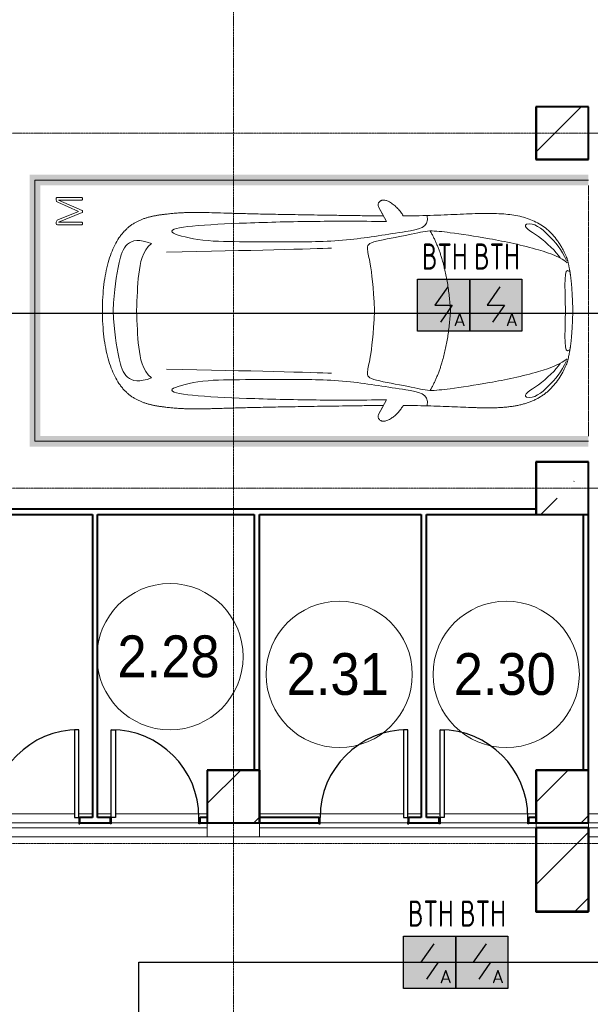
# Model space of a CAD drawing. Header units: millimetres. Extents: x -135639 to 224623, y -383017 to -59102.
# Tile 99 of 256: x 61348 to 66813, y -347854 to -338431. Entities that reach past the tile are written whole.
import ezdxf
from ezdxf.enums import TextEntityAlignment as Align

# ---------------------------------------------------------------- set-up
doc = ezdxf.new("R2010")
doc.units = ezdxf.units.MM
for name, pattern in [('CONTINOUS', [0]), ('Линия сетки', [25, 20, -2.5, 0, -2.5]), ('Невидимые', [5, 3, -2]), ('Штрих_3_3_', [6, 3, -3])]:
    doc.linetypes.add(name, pattern=pattern)
for name, color, linetype, lineweight in [('A-000-M_MASS', 7, 'Continuous', 18), ('A-010-A_ROOM', 7, 'Continuous', 20), ('A-200-M_WALL_INT', 7, 'Continuous', 18), ('A-325-M_DOOR', 7, 'Continuous', 18), ('A-325-M_DOOR__FRAME', 7, 'Continuous', 30), ('A-325-M_DOOR_PANEL', 7, 'Continuous', 30), ('C-953-M_PARKING', 7, 'Continuous', 18), ('C-953-MH_PARKING', 7, 'Невидимые', 18), ('S-280-M_COLUMN', 7, 'Continuous', 18), ('Z-030-M_GRID', 7, 'Continuous', 9), ('ПС', 7, 'Continuous', 40), ('СС-011-ПОЖ-СИГНАЛИЗАЦИЯ', 1, 'Continuous', 30)]:
    doc.layers.add(name, color=color, linetype=linetype, lineweight=lineweight)
doc.styles.add('1111', font='isocpeur.ttf')
doc.styles.add('Arial_2', font='arial.ttf', dxfattribs={"width": 0.9, "height": 400})

# ---------------------------------------------------------------- blocks, each defined once
blk = doc.blocks.new('101_Дверь_Однопольная - _ПЧ_800х2000_ПХА_Л-4230459-B2_-11_400_')
at = {"layer": 'A-325-M_DOOR', "color": 253, "lineweight": 30, "true_color": 0xaaaaaa}
for p, q in [((-430, 25), (-431, 25)), ((-431, 25), (-431, -35)), ((-430, -35), (-430, 25)), ((431, 25), (430, 25)), ((430, 25), (430, -35)), ((431, -35), (431, 25)), ((-431, -35), (-430, -35)), ((430, -35), (431, -35))]:
    blk.add_line(p, q, dxfattribs=at)
at = {"layer": 'A-325-M_DOOR__FRAME', "color": 253, "true_color": 0xaaaaaa}
for p, q in [((-420, 25), (-430, 25)), ((-430, 25), (-430, -35)), ((-420, -15), (-420, 25)), ((430, 25), (420, 25)), ((420, 25), (420, -15)), ((430, -35), (430, 25)), ((-430, -35), (-419, -35)), ((-419, -15), (-420, -15)), ((-419, -35), (-419, -15)), ((420, -15), (419, -15)), ((419, -15), (419, -35)), ((419, -35), (430, -35))]:
    blk.add_line(p, q, dxfattribs=at)
at = {"layer": 'A-325-M_DOOR_PANEL', "color": 253, "true_color": 0xaaaaaa}
for p, q in [((420, 865), (380, 865)), ((380, 865), (380, 25)), ((420, 25), (420, 865)), ((380, 25), (420, 25))]:
    blk.add_line(p, q, dxfattribs=at)
blk.add_arc((420, 25), 840, 90, 180, dxfattribs=at)
blk = doc.blocks.new('101_Дверь_Однопольная - _ПЧ_800х2000_ПХА_Пр-4228279-B2_-11_400_')
at = {"layer": 'A-325-M_DOOR', "color": 253, "lineweight": 30, "true_color": 0xaaaaaa}
for p, q in [((-431, 25), (-430, 25)), ((-431, -35), (-431, 25)), ((-430, 25), (-430, -35)), ((430, -35), (430, 25)), ((430, 25), (431, 25)), ((431, 25), (431, -35)), ((-430, -35), (-431, -35)), ((431, -35), (430, -35))]:
    blk.add_line(p, q, dxfattribs=at)
at = {"layer": 'A-325-M_DOOR__FRAME', "color": 253, "true_color": 0xaaaaaa}
for p, q in [((-430, 25), (-420, 25)), ((-430, -35), (-430, 25)), ((-420, 25), (-420, -15)), ((420, 25), (430, 25)), ((420, -15), (420, 25)), ((430, 25), (430, -35)), ((-419, -35), (-430, -35)), ((-420, -15), (-419, -15)), ((-419, -15), (-419, -35)), ((419, -15), (420, -15)), ((419, -35), (419, -15)), ((430, -35), (419, -35))]:
    blk.add_line(p, q, dxfattribs=at)
at = {"layer": 'A-325-M_DOOR_PANEL', "color": 253, "true_color": 0xaaaaaa}
for p, q in [((-420, 865), (-380, 865)), ((-420, 25), (-420, 865)), ((-380, 865), (-380, 25)), ((-380, 25), (-420, 25))]:
    blk.add_line(p, q, dxfattribs=at)
blk.add_arc((-420, 25), 840, 0, 90, dxfattribs=at)
blk = doc.blocks.new('A_PAR_Parking - M-V25-B2_-11_400_')
at = {"layer": 'C-953-M_PARKING', "true_color": 0xf7f9fb}
blk.add_hatch(color=7, dxfattribs=at).paths.add_polyline_path([(-1300, -2200.9), (-1300, -2650), (-1200, -2650), (-1200, 2600), (1200, 2600), (1200, -2650), (1300, -2650), (1300, 2700), (-1300, 2700), (-1300, -1507.6)])
at = {"layer": 'A-000-M_MASS', "color": 253, "true_color": 0xaaaaaa}
for p, q in [((-853.2, -716.7), (-993.1, -639.1)), ((-906.1, -687.4), (-993.1, -639.1)), ((853.2, -716.7), (993.1, -639.1)), ((993.1, -639.1), (906.1, -687.4))]:
    blk.add_line(p, q, dxfattribs=at)
for centre, start, end in [((-1010.2, -677.7), 66.06953, 136.58163), ((1010.2, -677.7), 43.41837, 113.93047)]:
    blk.add_arc(centre, 42.2, start, end, dxfattribs=at)
for points, knots in [([(0, 2003.8), (-45, 2003.7), (-131.8, 2001.4), (-251.9, 1990.7), (-361.8, 1973.6), (-494.8, 1942.4), (-606.8, 1899.6), (-686.2, 1853.3), (-726.1, 1824.5), (-753.4, 1801.8), (-773.8, 1781.9), (-788.8, 1765.5), (-799.4, 1753.1), (-809.5, 1740.4), (-818.9, 1727.5), (-827.7, 1714.4), (-836.1, 1701.2), (-843.9, 1687.9), (-851.2, 1674.4), (-857.9, 1660.8), (-864.3, 1647.2), (-870.2, 1633.6), (-875.7, 1619.8), (-880.7, 1606), (-885.4, 1592.2), (-889.8, 1578.4), (-893.7, 1564.6), (-897.4, 1550.8), (-900.7, 1537.2), (-903.9, 1523.6), (-906.6, 1510.1), (-909.2, 1496.6), (-911.6, 1483.4), (-913.8, 1470.2), (-915.7, 1457.2), (-917.5, 1444.4), (-919.2, 1431.8), (-920.9, 1419.4), (-922.8, 1403.2), (-925.1, 1383.5), (-927.6, 1360.8), (-929.8, 1338.8), (-931.7, 1317.6), (-934, 1290), (-936.3, 1256.7), (-938.2, 1217.6), (-939.4, 1178.6), (-940, 1138.8), (-940, 1097.3), (-939.6, 1053.4), (-938.7, 1006.6), (-937.5, 956.3), (-936, 902.1), (-934.3, 843.5), (-932.5, 780), (-929.8, 688.2), (-926.5, 558.6), (-922.7, 375.9), (-918.9, 163.4), (-914.9, -81.7), (-911.4, -315.4), (-908.5, -521.3), (-906.9, -630.9), (-906.1, -687.4)], [0, 0, 0, 0, 0.02381, 0.047619, 0.071429, 0.095238, 0.142857, 0.166667, 0.178571, 0.190476, 0.202381, 0.208333, 0.214286, 0.220238, 0.22619, 0.232143, 0.238095, 0.244048, 0.25, 0.255952, 0.261905, 0.267857, 0.27381, 0.279762, 0.285714, 0.291667, 0.297619, 0.303571, 0.309524, 0.315476, 0.321429, 0.327381, 0.333333, 0.339286, 0.345238, 0.35119, 0.357143, 0.363095, 0.369048, 0.380952, 0.392857, 0.404762, 0.416667, 0.428571, 0.452381, 0.47619, 0.5, 0.52381, 0.547619, 0.571429, 0.595238, 0.619048, 0.642857, 0.666667, 0.690476, 0.714286, 0.761905, 0.809524, 0.857143, 0.904762, 0.952381, 0.97619, 1, 1, 1, 1]), ([(906.1, -687.4), (906.9, -630.9), (908.5, -521.3), (910.7, -366.9), (912.8, -221.9), (915.6, -40.8), (918.9, 163.4), (922.7, 375.9), (926.5, 558.6), (929.8, 688.2), (932.5, 780), (935, 864.7), (937.7, 958.2), (939.4, 1038.8), (940, 1097.3), (940, 1138.8), (939.4, 1178.6), (938.2, 1217.6), (936.6, 1250.1), (934.9, 1276.7), (932.9, 1303.6), (930.5, 1331.5), (927.6, 1360.8), (925.1, 1383.5), (922.8, 1403.2), (920.9, 1419.4), (919.2, 1431.8), (917.5, 1444.4), (915.7, 1457.2), (913.8, 1470.2), (911.6, 1483.4), (909.2, 1496.6), (906.6, 1510.1), (903.9, 1523.6), (900.7, 1537.2), (897.4, 1550.8), (893.7, 1564.6), (889.8, 1578.4), (885.4, 1592.2), (880.7, 1606), (875.7, 1619.8), (870.2, 1633.6), (864.3, 1647.2), (857.9, 1660.8), (851.2, 1674.4), (843.9, 1687.9), (836.1, 1701.2), (827.7, 1714.4), (818.9, 1727.5), (809.5, 1740.4), (799.4, 1753.1), (788.8, 1765.5), (773.8, 1781.9), (753.4, 1801.8), (726.1, 1824.5), (686.2, 1853.3), (629.5, 1886.4), (550.8, 1921), (461.5, 1950.2), (361.8, 1973.6), (251.9, 1990.7), (131.8, 2001.4), (45, 2003.7), (0, 2003.8)], [0, 0, 0, 0, 0.02381, 0.047619, 0.071429, 0.095238, 0.142857, 0.190476, 0.238095, 0.285714, 0.309524, 0.333333, 0.380952, 0.428571, 0.452381, 0.47619, 0.5, 0.52381, 0.547619, 0.559524, 0.571429, 0.595238, 0.607143, 0.619048, 0.630952, 0.636905, 0.642857, 0.64881, 0.654762, 0.660714, 0.666667, 0.672619, 0.678571, 0.684524, 0.690476, 0.696429, 0.702381, 0.708333, 0.714286, 0.720238, 0.72619, 0.732143, 0.738095, 0.744048, 0.75, 0.755952, 0.761905, 0.767857, 0.77381, 0.779762, 0.785714, 0.791667, 0.797619, 0.809524, 0.821429, 0.833333, 0.857143, 0.880952, 0.904762, 0.928571, 0.952381, 0.97619, 1, 1, 1, 1]), ([(-643, 1534.6), (-731.6, 1765.4), (-468.2, 1854.8), (-203.3, 1891), (-1.9, 1901.6)], [0, 0, 0, 0, 0.867049, 1.684227, 1.684227, 1.684227, 1.684227]), ([(643, 1534.6), (731.6, 1765.4), (468.2, 1854.8), (203.3, 1891), (1.9, 1901.6)], [0, 0, 0, 0, 0.867049, 1.684227, 1.684227, 1.684227, 1.684227]), ([(-643, 1534.6), (-569.6, 1622.1), (-348.5, 1664.3), (-124, 1672.4), (-1.9, 1676.2)], [0, 0, 0, 0, 0.616728, 1.242165, 1.242165, 1.242165, 1.242165]), ([(643, 1534.6), (569.6, 1622.1), (348.5, 1664.3), (124, 1672.4), (1.9, 1676.2)], [0, 0, 0, 0, 0.616728, 1.242165, 1.242165, 1.242165, 1.242165]), ([(-908.3, -1105.9), (-792, -1130), (-753.2, -859.4), (-662.6, -332.1), (-655.4, 196.5), (-660.5, 684.2), (-662.6, 1068.4), (-763.9, 1442.7), (-816.5, 1156.9), (-841.5, 605.2), (-856.7, 17.5), (-856.5, -453.9), (-853.2, -716.7)], [0, 0, 0, 0, 1.013953, 2.476159, 4.172855, 5.704608, 7.082231, 8.244161, 9.589947, 11.154659, 12.917121, 14.362976, 14.362976, 14.362976, 14.362976]), ([(908.3, -1105.9), (792, -1130), (753.2, -859.4), (662.6, -332.1), (655.4, 196.5), (660.5, 684.2), (662.6, 1068.4), (763.9, 1442.7), (816.5, 1156.9), (841.5, 605.2), (856.7, 17.5), (856.5, -453.9), (853.2, -716.7)], [0, 0, 0, 0, 1.013953, 2.476159, 4.172855, 5.704608, 7.082231, 8.244161, 9.589947, 11.154659, 12.917121, 14.362976, 14.362976, 14.362976, 14.362976]), ([(-459.4, -2446), (-507.5, -2397.9), (-600.9, -2146.6), (-695.8, -1683.9), (-743.6, -1354.1), (-774.1, -1106.3), (-734.1, -996.4), (-659.8, -552.2), (-618, -522.3), (-447.3, -564.9), (-233.6, -590.3), (-1.9, -601.6)], [0, 0, 0, 0, 0.884172, 2.058368, 3.212407, 3.977765, 4.871213, 5.547774, 6.288901, 6.772879, 7.454401, 7.454401, 7.454401, 7.454401]), ([(459.4, -2446), (507.5, -2397.9), (600.9, -2146.6), (695.8, -1683.9), (743.6, -1354.1), (774.1, -1106.3), (734.1, -996.4), (659.8, -552.2), (618, -522.3), (447.3, -564.9), (233.6, -590.3), (1.9, -601.6)], [0, 0, 0, 0, 0.884172, 2.058368, 3.212407, 3.977765, 4.871213, 5.547774, 6.288901, 6.772879, 7.454401, 7.454401, 7.454401, 7.454401]), ([(-1040.9, -648.7), (-1044.8, -652.2), (-1049.7, -657.8), (-1054.1, -666.1), (-1056.4, -672.8), (-1057.9, -679.9), (-1058.6, -689.7), (-1057.4, -702.8), (-1052.9, -719.4), (-1043.2, -742.4), (-1025.9, -770.7), (-999.5, -802.9), (-970.5, -831.6), (-944.5, -852.7), (-923.4, -867.2), (-912.9, -873.5), (-907.6, -876.4)], [0, 0, 0, 0, 0.066667, 0.1, 0.133333, 0.166667, 0.2, 0.266667, 0.333333, 0.4, 0.533333, 0.65, 0.766667, 0.883333, 0.941667, 1, 1, 1, 1]), ([(907.6, -876.4), (913.6, -873), (925.6, -865.8), (943.7, -853.1), (961.5, -838.8), (984.6, -818.2), (1011.1, -789.9), (1035.9, -755.8), (1052.2, -723.5), (1057.8, -701.7), (1058.4, -688.2), (1058, -681.7), (1057.1, -675.4), (1055.3, -669.5), (1052.9, -663.7), (1048.7, -656.6), (1044.3, -651.7), (1040.9, -648.7)], [0, 0, 0, 0, 0.066667, 0.133333, 0.2, 0.266667, 0.4, 0.533333, 0.65, 0.766667, 0.795833, 0.825, 0.854167, 0.883333, 0.9125, 0.941667, 1, 1, 1, 1]), ([(-907.6, -876.4), (-907.6, -970.2), (-910.8, -1145), (-918.8, -1336.6), (-924.8, -1476.4), (-927.8, -1558.8), (-929.3, -1621.9), (-929.8, -1660.3), (-929.9, -1690.3), (-929.8, -1712.5), (-929.5, -1734.4), (-929, -1756), (-928.2, -1777.3), (-926.9, -1805.3), (-924.7, -1839.6), (-921, -1879.7), (-916.1, -1918.7), (-909.8, -1956.8), (-902.2, -1993.9), (-893.1, -2030.1), (-882.3, -2065.3), (-869.9, -2099.5), (-855.6, -2132.7), (-839.5, -2164.7), (-821.4, -2195.7), (-801.3, -2225.4), (-771.5, -2263.5), (-728.6, -2307.9), (-667.7, -2355.8), (-604, -2396.4), (-554, -2422.5), (-519.1, -2437.8), (-496.1, -2446.4), (-474.3, -2452.9), (-452.2, -2458.2), (-432, -2462.2), (-414, -2465.5), (-401.8, -2467.8), (-391.4, -2469.7), (-383.1, -2471.3), (-375.8, -2472.6), (-369.6, -2473.7), (-364.7, -2474.5), (-359.6, -2475.4), (-354.3, -2476.2), (-348.8, -2477.1), (-342.9, -2477.9), (-336.8, -2478.8), (-328.3, -2480), (-317.9, -2481.3), (-305.4, -2482.8), (-293.3, -2484.2), (-280.2, -2485.5), (-266.2, -2486.8), (-251.1, -2488.2), (-234.9, -2489.5), (-217.6, -2490.8), (-199, -2492.1), (-179.2, -2493.3), (-158.1, -2494.6), (-135.4, -2495.8), (-111.4, -2496.9), (-85.9, -2498), (-49.5, -2499.5), (-19.9, -2500.5), (0.9, -2501.1)], [0, 0, 0, 0, 0.081633, 0.163265, 0.204082, 0.244898, 0.265306, 0.285714, 0.295918, 0.306122, 0.316327, 0.326531, 0.336735, 0.346939, 0.367347, 0.387755, 0.408163, 0.428571, 0.44898, 0.469388, 0.489796, 0.510204, 0.530612, 0.55102, 0.571429, 0.591837, 0.612245, 0.653061, 0.693878, 0.734694, 0.77551, 0.795918, 0.816327, 0.836735, 0.857143, 0.877551, 0.887755, 0.897959, 0.903061, 0.908163, 0.913265, 0.915816, 0.918367, 0.920918, 0.923469, 0.92602, 0.928571, 0.931122, 0.933673, 0.938776, 0.942602, 0.946429, 0.950255, 0.954082, 0.957908, 0.961735, 0.965561, 0.969388, 0.973214, 0.977041, 0.980867, 0.984694, 0.98852, 0.992347, 1, 1, 1, 1]), ([(0.9, -2501.1), (14.8, -2500.7), (41.6, -2499.8), (79, -2498.3), (107.6, -2497.1), (129.2, -2496), (144.8, -2495.2), (159.7, -2494.4), (173.9, -2493.6), (187.6, -2492.8), (205, -2491.6), (221.3, -2490.5), (236.5, -2489.3), (247.5, -2488.4), (257.9, -2487.5), (267.8, -2486.6), (277.2, -2485.7), (289.3, -2484.5), (303.2, -2483), (315.9, -2481.5), (325.4, -2480.3), (332.1, -2479.4), (338.4, -2478.5), (344.6, -2477.7), (350.4, -2476.8), (357.8, -2475.6), (364.7, -2474.5), (371.2, -2473.4), (377.4, -2472.3), (384.7, -2471), (393, -2469.4), (403.4, -2467.5), (415.6, -2465.2), (429.1, -2462.7), (441.7, -2460.2), (453.5, -2457.8), (464.8, -2455.2), (475.8, -2452.4), (486.8, -2449.3), (501.5, -2444.6), (520.6, -2437.4), (546.8, -2425.9), (575.5, -2411.6), (605.9, -2394.8), (637.3, -2375.6), (679.2, -2347.3), (729.9, -2307.4), (781.3, -2254), (823.6, -2195.7), (857.7, -2132.6), (884.2, -2065.2), (910.5, -1970), (929.2, -1835.4), (931.7, -1681.2), (927.8, -1538.8), (921.6, -1386.8), (911.9, -1176.7), (907.6, -981.8), (907.6, -876.4)], [0, 0, 0, 0, 0.005102, 0.010204, 0.015306, 0.017857, 0.020408, 0.022959, 0.02551, 0.028061, 0.030612, 0.035714, 0.038265, 0.040816, 0.043367, 0.045918, 0.048469, 0.05102, 0.056122, 0.061224, 0.063776, 0.066327, 0.068878, 0.071429, 0.07398, 0.076531, 0.081633, 0.084184, 0.086735, 0.091837, 0.096939, 0.102041, 0.112245, 0.122449, 0.132653, 0.142857, 0.153061, 0.163265, 0.173469, 0.183673, 0.204082, 0.22449, 0.244898, 0.265306, 0.285714, 0.306122, 0.346939, 0.387755, 0.428571, 0.469388, 0.510204, 0.55102, 0.632653, 0.72449, 0.770408, 0.816327, 0.908163, 1, 1, 1, 1]), ([(-479.6, -2441.4), (-586, -2391.8), (-718.7, -2282.7), (-847.3, -2127.6), (-828.4, -2057)], [0, 0, 0, 0, 0.53668, 1.024735, 1.024735, 1.024735, 1.024735]), ([(-828.4, -2057), (-802.6, -2015.7), (-728.3, -2173.2), (-566.1, -2339.3), (-504.9, -2380.6)], [0, 0, 0, 0, 0.497572, 1.022643, 1.022643, 1.022643, 1.022643]), ([(479.6, -2441.4), (586, -2391.8), (718.7, -2282.7), (847.3, -2127.6), (828.4, -2057)], [0, 0, 0, 0, 0.53668, 1.024735, 1.024735, 1.024735, 1.024735]), ([(828.4, -2057), (802.6, -2015.7), (728.3, -2173.2), (566.1, -2339.3), (504.9, -2380.6)], [0, 0, 0, 0, 0.497572, 1.022643, 1.022643, 1.022643, 1.022643])]:
    blk.add_open_spline(points, degree=3, knots=knots, dxfattribs=at)
for points, degree in [([(-599.3, -190.1), (-592, -24.4), (-575.2, 588.2), (-560, 1389.4)], 3), ([(599.3, -190.1), (592, -24.4), (575.2, 588.2), (560, 1389.4)], 3), ([(-1.9, -1329.8), (-478.1, -1299.2), (-761.9, -1135.3)], 2), ([(1.9, -1329.8), (478.1, -1299.2), (761.9, -1135.3)], 2), ([(-376.2, -2469.9), (-425, -2411.7), (-256.6, -2425), (-1.9, -2431.6)], 3), ([(376.2, -2469.9), (425, -2411.7), (256.6, -2425), (1.9, -2431.6)], 3)]:
    blk.add_open_spline(points, degree=degree, dxfattribs=at)
at = {"layer": 'C-953-M_PARKING', "color": 253, "true_color": 0xaaaaaa}
for p, q in [((1250, 2650), (-1250, 2650)), ((-1250, 2650), (-1250, -2650)), ((1250, -2650), (1250, 2650)), ((825.8, 2443.3), (822.1, 2433.8)), ((822.1, 2433.8), (822.1, 2200.1)), ((833.1, 2445.9), (825.8, 2443.3)), ((846, 2445.9), (833.1, 2445.9)), ((854.6, 2444.9), (846, 2445.9)), ((846.5, 2200.1), (846.5, 2425.3)), ((846.5, 2425.3), (938, 2198.7)), ((861.1, 2441.8), (854.6, 2444.9)), ((865.9, 2436.9), (861.1, 2441.8)), ((869.4, 2430.3), (865.9, 2436.9)), ((950, 2231.9), (869.4, 2430.3)), ((1037.2, 2429.5), (950, 2231.9)), ((959.7, 2198.7), (1058.6, 2425.3)), ((1041.4, 2437.3), (1037.2, 2429.5)), ((1046.1, 2442.4), (1041.4, 2437.3)), ((1051.3, 2445.1), (1046.1, 2442.4)), ((1057.5, 2445.9), (1051.3, 2445.1)), ((1071.8, 2445.9), (1057.5, 2445.9)), ((1058.6, 2425.3), (1058.6, 2200.1)), ((1075.5, 2445.3), (1071.8, 2445.9)), ((1071.9, 2445.9), (1075.5, 2445.3)), ((1079, 2443.3), (1075.5, 2445.3)), ((1075.5, 2445.3), (1079, 2443.3)), ((1081.6, 2439.5), (1079, 2443.3)), ((1079, 2443.3), (1081.6, 2439.5)), ((1082.7, 2433.8), (1081.6, 2439.5)), ((1082.7, 2200.1), (1082.7, 2433.8)), ((822.1, 2200.1), (822.6, 2197.9)), ((822.6, 2197.9), (824.5, 2196.4)), ((824.5, 2196.4), (822.6, 2197.9)), ((824.5, 2196.4), (828.2, 2195.4)), ((828.2, 2195.4), (824.5, 2196.4)), ((828.2, 2195.4), (833.8, 2195)), ((833.8, 2195), (839.8, 2195.4)), ((839.8, 2195.4), (843.6, 2196.4)), ((843.6, 2196.4), (839.8, 2195.4)), ((843.6, 2196.4), (845.7, 2197.9)), ((845.7, 2197.9), (843.6, 2196.4)), ((845.7, 2197.9), (846.5, 2200.1)), ((938, 2198.7), (939, 2197.3)), ((939, 2197.3), (938, 2198.7)), ((939, 2197.3), (941, 2196.1)), ((941, 2196.1), (939, 2197.3)), ((941, 2196.1), (944.2, 2195.3)), ((944.2, 2195.3), (941, 2196.1)), ((944.2, 2195.3), (948.9, 2195)), ((948.9, 2195), (944.2, 2195.3)), ((948.9, 2195), (953.2, 2195.3)), ((953.2, 2195.3), (948.9, 2195)), ((953.2, 2195.3), (956.4, 2196.1)), ((956.4, 2196.1), (953.2, 2195.3)), ((956.4, 2196.1), (958.5, 2197.3)), ((958.5, 2197.3), (956.4, 2196.1)), ((958.5, 2197.3), (959.7, 2198.7)), ((959.7, 2198.7), (958.5, 2197.3)), ((1058.6, 2200.1), (1059.2, 2197.9)), ((1059.2, 2197.9), (1061.1, 2196.4)), ((1061.1, 2196.4), (1059.2, 2197.9)), ((1061.1, 2196.4), (1064.9, 2195.4)), ((1064.9, 2195.4), (1061.1, 2196.4)), ((1064.9, 2195.4), (1070.4, 2195)), ((1070.4, 2195), (1076.3, 2195.4)), ((1076.3, 2195.4), (1080, 2196.4)), ((1080, 2196.4), (1076.3, 2195.4)), ((1080, 2196.4), (1082.1, 2197.9)), ((1082.1, 2197.9), (1080, 2196.4)), ((1082.1, 2197.9), (1082.7, 2200.1)), ((1082.7, 2200.1), (1082.1, 2197.9))]:
    blk.add_line(p, q, dxfattribs=at)
at = {"layer": 'C-953-MH_PARKING', "color": 253, "linetype": 'Штрих_3_3_', "true_color": 0xaaaaaa}
blk.add_line((-1200, -2650), (1200, -2650), dxfattribs=at)
blk = doc.blocks.new('CP_ДШ_Hanytex_TopJoint 24C_Половина - CP_ДШ_Hanytex_TopJoint 24C_Половина-3657771-B2_-11_400_')
at = {"layer": 'A-000-M_MASS', "color": 253, "true_color": 0xaaaaaa}
for p, q in [((0, -25), (0, 110)), ((500, 110), (0, 110)), ((500, 110), (500, -25))]:
    blk.add_line(p, q, dxfattribs=at)
blk = doc.blocks.new('CP_ДШ_Hanytex_TopJoint 24C - CP_ДШ_Hanytex_TopJoint 24C-3950279-B2_-11_400_')
at = {"layer": 'A-000-M_MASS', "color": 253, "true_color": 0xaaaaaa}
for p, q in [((7150, 110), (0, 110)), ((7150, 25), (0, 25)), ((0, 25), (0, -25)), ((0, -25), (0, 25)), ((7150, -25), (7150, 25)), ((7150, 25), (7150, -25)), ((850, -25), (7150, -25)), ((800, -110), (0, -110)), ((7150, -110), (850, -110))]:
    blk.add_line(p, q, dxfattribs=at)
blk = doc.blocks.new('CP_ДШ_Hanytex_TopJoint 24C - CP_ДШ_Hanytex_TopJoint 24C-V117-B2_-11_400_')
at = {"layer": 'A-000-M_MASS', "color": 253, "true_color": 0xaaaaaa}
for p, q in [((2650, 110), (0, 110)), ((2650, 110), (2650, -25)), ((2650, 25), (0, 25)), ((0, 25), (0, -25)), ((0, -25), (0, 25)), ((2650, -25), (2650, 25)), ((80.5, -25), (919.5, -25)), ((1230.5, -25), (2069.5, -25)), ((880, -110), (0, -110)), ((1050, -110), (920, -110)), ((1230, -110), (1100, -110)), ((2650, -110), (1270, -110))]:
    blk.add_line(p, q, dxfattribs=at)
blk = doc.blocks.new('CP_ДШ_Hanytex_TopJoint 24C - CP_ДШ_Hanytex_TopJoint 24C-V118-B2_-11_400_')
at = {"layer": 'A-000-M_MASS', "color": 253, "true_color": 0xaaaaaa}
for p, q in [((0, -25), (0, 110)), ((3100, 110), (0, 110)), ((3100, 25), (0, 25)), ((0, 25), (0, -25)), ((3100, -25), (3100, 25)), ((3100, 25), (3100, -25)), ((80.5, -25), (919.5, -25)), ((1230.5, -25), (2069.5, -25)), ((880, -110), (0, -110)), ((1050, -110), (920, -110)), ((1230, -110), (1100, -110)), ((3100, -110), (1270, -110))]:
    blk.add_line(p, q, dxfattribs=at)
blk = doc.blocks.new('135_SLK_GD_AR_rvt-1-B2_-11_400_')
at = {"layer": 'A-200-M_WALL_INT', "color": 253, "lineweight": 40, "true_color": 0xaaaaaa}
for p, q in [((75352, 22452), (74848, 22452)), ((74848, 22452), (74848, 22450)), ((74848, 22450), (74848, 21950)), ((75352, 22450), (75352, 22452)), ((75352, 21948), (75352, 22450)), ((74848, 21950), (74848, 21948)), ((74848, 21948), (75350, 21948)), ((75350, 21948), (75352, 21948)), ((75352, 19052), (74848, 19052)), ((74848, 19052), (74848, 19050)), ((74848, 19050), (74848, 18550)), ((75352, 19050), (75352, 19052)), ((75352, 18548), (75352, 19050)), ((74850, 18600), (64550, 18600)), ((69200, 18550), (70600, 18550)), ((70600, 18550), (70600, 15650)), ((70650, 18550), (72150, 18550)), ((70650, 15650), (70650, 18550)), ((72150, 18550), (72150, 16100)), ((72200, 18550), (73750, 18550)), ((72200, 16100), (72200, 18550)), ((73750, 18550), (73750, 15650)), ((73800, 18550), (74850, 18550)), ((73800, 15650), (73800, 18550)), ((74848, 18550), (74848, 18548)), ((74848, 18548), (75350, 18548)), ((75300, 18550), (75300, 16100)), ((75350, 16100), (75350, 18550)), ((75350, 18548), (75352, 18548)), ((71700, 16102), (71698, 16102)), ((71698, 16102), (71698, 15600)), ((72202, 16102), (71700, 16102)), ((72202, 16100), (72202, 16102)), ((72202, 15600), (72202, 16100)), ((74850, 16102), (74848, 16102)), ((74848, 16102), (74848, 15600)), ((75352, 16102), (74850, 16102)), ((75352, 16100), (75352, 16102)), ((75352, 15600), (75352, 16100)), ((70600, 15650), (70481, 15650)), ((70769, 15650), (70650, 15650)), ((71700, 15650), (71631, 15650)), ((72769, 15650), (72200, 15650)), ((73750, 15650), (73631, 15650)), ((73919, 15650), (73800, 15650)), ((74850, 15650), (74781, 15650)), ((70481, 15600), (70769, 15600)), ((71631, 15600), (71700, 15600)), ((71698, 15600), (71698, 15598)), ((71698, 15598), (72202, 15598)), ((72200, 15600), (72769, 15600)), ((72202, 15598), (72202, 15600)), ((73631, 15600), (73919, 15600)), ((74781, 15600), (74850, 15600)), ((74848, 15600), (74850, 15600)), ((74850, 15550), (74848, 15550)), ((74848, 15550), (74848, 14750)), ((74850, 14750), (74850, 15550)), ((75350, 15600), (75352, 15600)), ((75350, 15550), (75350, 14750)), ((75352, 15550), (75350, 15550)), ((75352, 14748), (75352, 15550)), ((74848, 14750), (74848, 14748)), ((74848, 14748), (75350, 14748)), ((75350, 14750), (74850, 14750)), ((75350, 14748), (75352, 14748))]:
    blk.add_line(p, q, dxfattribs=at)
at = {"layer": 'A-000-M_MASS', "color": 253, "lineweight": 18, "true_color": 0xaaaaaa, "rotation": 180}
for name, p in [('CP_ДШ_Hanytex_TopJoint 24C - CP_ДШ_Hanytex_TopJoint 24C-V118-B2_-11_400_', (71700, 15575)), ('CP_ДШ_Hanytex_TopJoint 24C - CP_ДШ_Hanytex_TopJoint 24C-V117-B2_-11_400_', (74850, 15575)), ('CP_ДШ_Hanytex_TopJoint 24C - CP_ДШ_Hanytex_TopJoint 24C-3950279-B2_-11_400_', (82500, 15575)), ('CP_ДШ_Hanytex_TopJoint 24C_Половина - CP_ДШ_Hanytex_TopJoint 24C_Половина-3657771-B2_-11_400_', (72200, 15575))]:
    blk.add_blockref(name, p, dxfattribs=at)
at = {"layer": 'A-325-M_DOOR', "color": 253, "lineweight": 18, "true_color": 0xaaaaaa}
for name, p in [('101_Дверь_Однопольная - _ПЧ_800х2000_ПХА_Л-4230459-B2_-11_400_', (70050, 15625)), ('101_Дверь_Однопольная - _ПЧ_800х2000_ПХА_Пр-4228279-B2_-11_400_', (71200, 15625)), ('101_Дверь_Однопольная - _ПЧ_800х2000_ПХА_Л-4230459-B2_-11_400_', (73200, 15625)), ('101_Дверь_Однопольная - _ПЧ_800х2000_ПХА_Пр-4228279-B2_-11_400_', (74350, 15625))]:
    blk.add_blockref(name, p, dxfattribs=at)
at = {"layer": 'C-953-M_PARKING', "color": 253, "lineweight": 18, "true_color": 0xaaaaaa, "rotation": 89.99999999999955}
blk.add_blockref('A_PAR_Parking - M-V25-B2_-11_400_', (72700, 20500), dxfattribs=at)
blk = doc.blocks.new('135_SLK_GD_KR_rvt-1-B2_-11_400_')
at = {"layer": 'S-280-M_COLUMN', "lineweight": 9, "true_color": 0xaaaaaa}
h = blk.add_hatch(dxfattribs=at)
h.set_pattern_fill('FP_5', color=253, style=0, pattern_type=2)
h.set_pattern_definition([(45, (0, 0), (-628.618, 628.618), []), (45, (628.6, 0), (-628.618, 628.618), [1111.25, -222.25, 6.706, -215.544])])
h.paths.add_polyline_path([(75350, 14750), (75350, 15550), (74850, 15550), (74850, 14750)])
at = {"layer": 'S-280-M_COLUMN', "color": 253, "lineweight": 40, "true_color": 0xaaaaaa}
for p, q in [((75350, 15550), (74850, 15550)), ((74850, 15550), (74850, 14750)), ((75350, 14750), (75350, 15550)), ((74850, 14750), (75350, 14750))]:
    blk.add_line(p, q, dxfattribs=at)
blk = doc.blocks.new('Бетон-Прямоугольная-Колонна - CLM_Подземные этажи_В50-500х500-V276-B2_-11_400_')
at = {"layer": 'S-280-M_COLUMN', "lineweight": 9, "true_color": 0xaaaaaa}
h = blk.add_hatch(dxfattribs=at)
h.set_pattern_fill('FP_155', color=253, style=0, pattern_type=2)
h.set_pattern_definition([(45, (-71950, -15850), (-628.618, 628.618), []), (45, (-71321.4, -15850), (-628.618, 628.618), [1111.25, -222.25, 6.706, -215.544])])
h.paths.add_polyline_path([(-250, -250), (250, -250), (250, 250), (-250, 250)])
at = {"layer": 'S-280-M_COLUMN', "color": 253, "lineweight": 40, "true_color": 0xaaaaaa}
for p, q in [((250, 250), (-250, 250)), ((-250, 250), (-250, -250)), ((250, -250), (250, 250)), ((-250, -250), (250, -250))]:
    blk.add_line(p, q, dxfattribs=at)
blk = doc.blocks.new('Бетон-Прямоугольная-Колонна - CLM_Подземные этажи_В50-500х500-1496990-B2_-11_400_')
at = {"layer": 'S-280-M_COLUMN', "lineweight": 9, "true_color": 0xaaaaaa}
h = blk.add_hatch(dxfattribs=at)
h.set_pattern_fill('FP_156', color=253, style=0, pattern_type=2)
h.set_pattern_definition([(45, (-75100, -15850), (-628.618, 628.618), []), (45, (-74471.4, -15850), (-628.618, 628.618), [1111.25, -222.25, 6.706, -215.544])])
h.paths.add_polyline_path([(250, -250), (250, 250), (-250, 250), (-250, -250)])
at = {"layer": 'S-280-M_COLUMN', "color": 253, "lineweight": 40, "true_color": 0xaaaaaa}
for p, q in [((250, 250), (-250, 250)), ((-250, 250), (-250, -250)), ((250, -250), (250, 250)), ((-250, -250), (250, -250))]:
    blk.add_line(p, q, dxfattribs=at)
blk = doc.blocks.new('Бетон-Прямоугольная-Колонна - CLM_Подземные этажи_В50-500х500-V277-B2_-11_400_')
at = {"layer": 'S-280-M_COLUMN', "lineweight": 9, "true_color": 0xaaaaaa}
h = blk.add_hatch(dxfattribs=at)
h.set_pattern_fill('FP_157', color=253, style=0, pattern_type=2)
h.set_pattern_definition([(45, (-75100, -18800), (-628.618, 628.618), []), (45, (-74471.4, -18800), (-628.618, 628.618), [1111.25, -222.25, 6.706, -215.544])])
h.paths.add_polyline_path([(-250, -250), (250, -250), (250, 250), (-250, 250), (-250, 107.5)])
at = {"layer": 'S-280-M_COLUMN', "color": 253, "lineweight": 40, "true_color": 0xaaaaaa}
for p, q in [((250, 250), (-250, 250)), ((-250, 250), (-250, -250)), ((250, -250), (250, 250)), ((-250, -250), (250, -250))]:
    blk.add_line(p, q, dxfattribs=at)
blk = doc.blocks.new('Бетон-Прямоугольная-Колонна - CLM_Подземные этажи_В50-500х500-V278-B2_-11_400_')
at = {"layer": 'S-280-M_COLUMN', "lineweight": 9, "true_color": 0xaaaaaa}
h = blk.add_hatch(dxfattribs=at)
h.set_pattern_fill('FP_158', color=253, style=0, pattern_type=2)
h.set_pattern_definition([(45, (-75100, -22200), (-628.618, 628.618), []), (45, (-74471.4, -22200), (-628.618, 628.618), [1111.25, -222.25, 6.706, -215.544])])
h.paths.add_polyline_path([(250, -250), (250, 250), (-250, 250), (-250, -250)])
at = {"layer": 'S-280-M_COLUMN', "color": 253, "lineweight": 40, "true_color": 0xaaaaaa}
for p, q in [((250, 250), (-250, 250)), ((-250, 250), (-250, -250)), ((250, -250), (250, 250)), ((-250, -250), (250, -250))]:
    blk.add_line(p, q, dxfattribs=at)
blk = doc.blocks.new('135_SLK_K1-2-3_KR_rvt-1-B2_-11_400_')
at = {"layer": 'S-280-M_COLUMN', "color": 253, "lineweight": 18, "true_color": 0xaaaaaa}
for name, p in [('Бетон-Прямоугольная-Колонна - CLM_Подземные этажи_В50-500х500-V278-B2_-11_400_', (75100, 22200)), ('Бетон-Прямоугольная-Колонна - CLM_Подземные этажи_В50-500х500-V277-B2_-11_400_', (75100, 18800)), ('Бетон-Прямоугольная-Колонна - CLM_Подземные этажи_В50-500х500-V276-B2_-11_400_', (71950, 15850)), ('Бетон-Прямоугольная-Колонна - CLM_Подземные этажи_В50-500х500-1496990-B2_-11_400_', (75100, 15850))]:
    blk.add_blockref(name, p, dxfattribs=at)
blk = doc.blocks.new('050_Марка_Помещение - Номер-620969-B2_-11_400_')
at = {"layer": 'A-010-A_ROOM', "color": 253, "true_color": 0xaaaaaa}
blk.add_circle((0, 0), 3.5, dxfattribs=at)
blk = doc.blocks.new('-2 этаж')
at = {"layer": 'Z-030-M_GRID', "color": 253, "linetype": 'Линия сетки', "true_color": 0xaaaaaa}
for p, q in [((331042.3, -369624), (331042.3, -260673)), ((415042.3, -327727.3), (255412.6, -327727.3)), ((415042.6, -331127.3), (255412.8, -331127.3)), ((415042.8, -334527.3), (255413, -334527.3))]:
    blk.add_line(p, q, dxfattribs=at)
at = {"lineweight": 5}
for name in ['135_SLK_GD_KR_rvt-1-B2_-11_400_', '135_SLK_GD_AR_rvt-1-B2_-11_400_', '135_SLK_K1-2-3_KR_rvt-1-B2_-11_400_']:
    blk.add_blockref(name, (259092.3, -349927.3), dxfattribs=at)
at = {"layer": 'A-010-A_ROOM', "color": 253, "true_color": 0xaaaaaa, "xscale": 199.9999999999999, "yscale": 199.9999999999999, "zscale": 199.9999999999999}
for p in [(330435.7, -332738.4), (332055.8, -332907.5), (333655.8, -332907.5)]:
    blk.add_blockref('050_Марка_Помещение - Номер-620969-B2_-11_400_', p, dxfattribs=at)
at = {"layer": 'A-010-A_ROOM', "color": 253, "lineweight": 9, "true_color": 0xaaaaaa, "char_height": 400, "width": 1212.151, "attachment_point": 1, "style": 'Arial_2'}
for s, insert in [('2.28', (329932.1, -332535)), ('2.31', (331552.2, -332704.1)), ('2.30', (333152.2, -332704.1))]:
    blk.add_mtext(s, dxfattribs=dict(at, insert=insert))
blk = doc.blocks.new('*U4706')
at = {"lineweight": 35, "true_color": 0xffffff}
h = blk.add_hatch(color=7, dxfattribs=at)
h.dxf.hatch_style = 1
h.paths.add_polyline_path([(0, 499.6), (0, 0), (499.6, 0), (499.6, 499.6)])
at = {"color": 1, "linetype": 'ByBlock', "lineweight": -2}
for p, q in [((289.5, 426.3), (166.9, 249.8)), ((166.9, 249.8), (332.7, 249.8)), ((332.7, 249.8), (219.3, 86.3))]:
    blk.add_line(p, q, dxfattribs=at)
at = {"color": 1, "linetype": 'ByBlock', "lineweight": -2, "ltscale": 0.1}
blk.add_lwpolyline([(0, 499.6), (499.6, 499.6), (499.6, 0), (0, 0)], close=True, dxfattribs=at)
at = {"color": 1, "linetype": 'ByBlock', "lineweight": -2, "ltscale": 1000, "style": '1111'}
blk.add_text('A', height=128.1, dxfattribs=at).set_placement((403.4, 49.2), align=Align.CENTER)
at = {"color": 0, "linetype": 'ByBlock', "lineweight": -2, "style": '1111'}
blk.add_attdef('INDEX', (-63.3, -234.7), '', height=125, dxfattribs=at)
at = {"color": 0, "linetype": 'ByBlock', "lineweight": -2, "style": '1111', "flags": 1}
for tag, p in [('NAME_DEVICE', (-64.1, -421.2)), ('NUM_POM', (-81.6, -847))]:
    blk.add_attdef(tag, p, '', height=125, dxfattribs=at)
at = {"color": 0, "linetype": 'ByBlock', "lineweight": -2, "style": '1111', "width": 0.7}
blk.add_attdef('NUM_DEVICE', (-64.1, -629.5), '', height=125, dxfattribs=at)

msp = doc.modelspace()

# ---------------------------------------------------------------- linework, layer by layer
at = {"layer": 'СС-011-ПОЖ-СИГНАЛИЗАЦИЯ', "lineweight": 30}
for points in [[(103296.9, -327062.7), (72935.1, -327062.7), (72935.1, -335766.8), (73786.2, -335766.8), (73786.2, -341241.4), (55538.1, -341241.4)], [(62490.3, -351088.2), (62490.3, -347450.2), (68114.9, -347450.2), (68114.9, -351258.8)]]:
    msp.add_lwpolyline(points, dxfattribs=at)

# ---------------------------------------------------------------- block references
at = {"color": 0}
msp.add_blockref('-2 этаж', (-267647.8, -11788.6), dxfattribs=at)
at = {"layer": 'ПС', "color": 7, "linetype": 'CONTINOUS', "lineweight": 30, "ltscale": 100}
ref = msp.add_blockref('*U4706', (65157.6, -341413.1), dxfattribs=dict(at, xscale=1.000736, yscale=1.000736, zscale=1.000736))
ref.add_attrib('NUM_DEVICE', 'BTH', dxfattribs={"layer": '0', "color": 0, "linetype": 'ByBlock', "lineweight": -2, "ltscale": 100, "height": 250.18, "style": '1111', "width": 0.7}).set_placement((65419.3, -340822.6), align=Align.CENTER)
ref = msp.add_blockref('*U4706', (65657.5, -341413.1), dxfattribs=dict(at, xscale=1.000736, yscale=1.000736, zscale=1.000736))
ref.add_attrib('NUM_DEVICE', 'BTH', dxfattribs={"layer": '0', "color": 0, "linetype": 'ByBlock', "lineweight": -2, "ltscale": 100, "height": 250.18, "style": '1111', "width": 0.7}).set_placement((65919.3, -340822.6), align=Align.CENTER)
ref = msp.add_blockref('*U4706', (65024.3, -347701), dxfattribs=dict(at, xscale=1.000736, yscale=1.000736, zscale=1.000736))
ref.add_attrib('NUM_DEVICE', 'BTH', dxfattribs={"layer": '0', "color": 0, "linetype": 'ByBlock', "lineweight": -2, "ltscale": 100, "height": 250.18, "style": '1111', "width": 0.7}).set_placement((65286, -347110.5), align=Align.CENTER)
ref = msp.add_blockref('*U4706', (65524.2, -347701), dxfattribs=dict(at, xscale=1.000736, yscale=1.000736, zscale=1.000736))
ref.add_attrib('NUM_DEVICE', 'BTH', dxfattribs={"layer": '0', "color": 0, "linetype": 'ByBlock', "lineweight": -2, "ltscale": 100, "height": 250.18, "style": '1111', "width": 0.7}).set_placement((65786, -347110.5), align=Align.CENTER)

doc.saveas('drawing.dxf')
